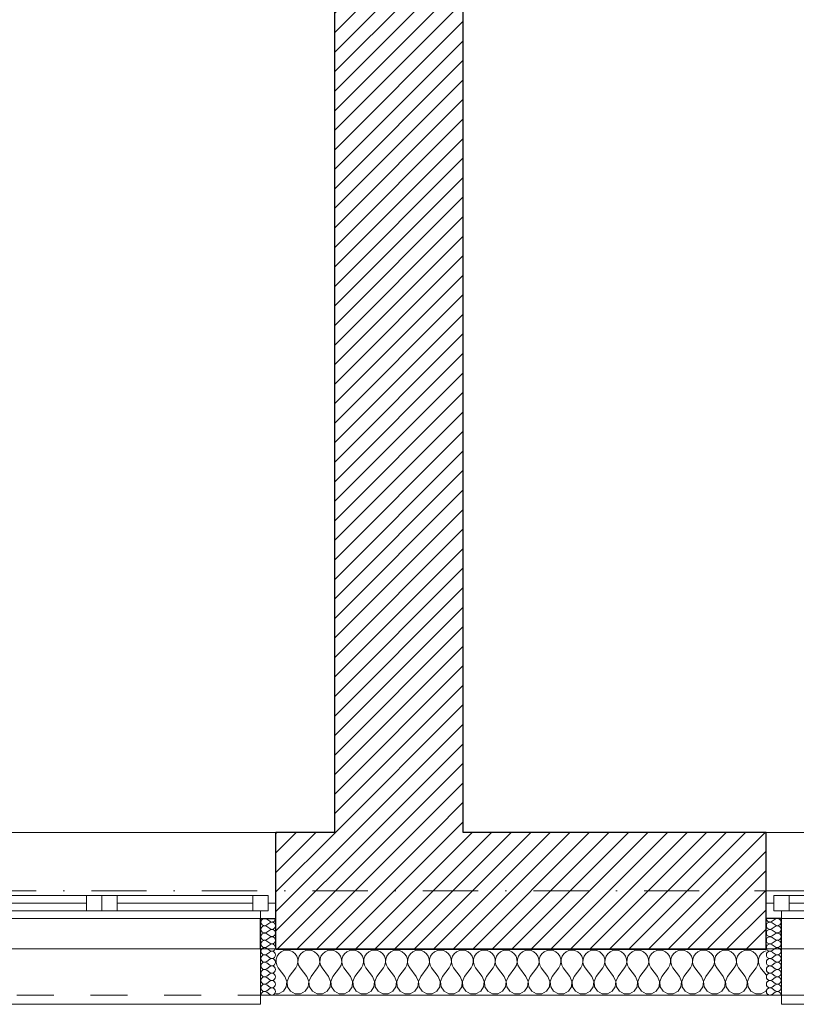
# Model space of a CAD drawing. Header units: millimetres. Extents: x 172139 to 266886, y 89525 to 138225.
# Tile 40 of 82: x 206844 to 209374, y 106825 to 110034. Entities that reach past the tile are written whole.
import ezdxf

# ---------------------------------------------------------------- set-up
doc = ezdxf.new("R2010")
doc.units = ezdxf.units.MM
doc.header["$MEASUREMENT"] = 0
doc.linetypes.add('Kropki i Kreski', pattern=[360, 180, -90, 0, -90])
doc.linetypes.add('Przerywana', pattern=[240, 120, -120])
for name, color, linetype in [('Konstrukcja - Siatki mod', 7, 'Continuous'), ('KR_INW', 7, 'Continuous'), ('NAPIS_SODON', 7, 'Continuous'), ('Okna ArchiCADa', 7, 'Continuous')]:
    doc.layers.add(name, color=color, linetype=linetype)
doc.layers.add('Konstrukcja - Siatki mod_Nr_pióra__48', color=7, linetype='Continuous', lineweight=15, true_color=0xa80f02)
doc.layers.add('KR_INW_Nr_pióra__102', color=7, linetype='Continuous', lineweight=5, true_color=0xcccccc)
for name, color, linetype, lineweight in [('KR_INW_Nr_pióra__101', 252, 'Continuous', 5), ('KR_INW_Nr_pióra__27', 7, 'Continuous', 25), ('KR_INW_Nr_pióra__47', 7, 'Continuous', 15), ('NAPIS_SODON_Nr_pióra__1', 7, 'Continuous', 13), ('Okna ArchiCADa_Nr_pióra__1', 7, 'Continuous', 13), ('Okna ArchiCADa_Nr_pióra__27', 7, 'Continuous', 25)]:
    doc.layers.add(name, color=color, linetype=linetype, lineweight=lineweight)
pattern_1 = [(45, (0, 0), (-31.819804, 31.819804), [])]

# ---------------------------------------------------------------- blocks, each defined once
blk = doc.blocks.new('Strop_1', base_point=(179225, 121523.3))
at = {"layer": 'NAPIS_SODON_Nr_pióra__1', "linetype": 'Continuous', "flags": 128}
blk.add_lwpolyline([(179225, 121523.3), (179225.9, 107003.8), (250898.3, 107008.3), (250897.4, 121527.8)], close=True, dxfattribs=at)
blk = doc.blocks.new('*X160')
at = {"layer": 'KR_INW_Nr_pióra__102', "linetype": 'Continuous'}
for p, q in [((207687.9, 106989.9), (207682.3, 106981.8)), ((207695.5, 106996.2), (207687.9, 106989.9)), ((207704.5, 107000.2), (207695.5, 106996.2)), ((207714.3, 107001.6), (207704.5, 107000.2)), ((207724, 107000.2), (207714.3, 107001.6)), ((207733.1, 106996.2), (207724, 107000.2)), ((207740.6, 106989.9), (207733.1, 106996.2)), ((207746.2, 106981.8), (207740.6, 106989.9)), ((207759.4, 106989.9), (207753.8, 106981.8)), ((207766.9, 106996.2), (207759.4, 106989.9)), ((207776, 107000.2), (207766.9, 106996.2)), ((207785.7, 107001.6), (207776, 107000.2)), ((207795.5, 107000.2), (207785.7, 107001.6)), ((207804.5, 106996.2), (207795.5, 107000.2)), ((207812.1, 106989.9), (207804.5, 106996.2)), ((207817.7, 106981.8), (207812.1, 106989.9)), ((207830.8, 106989.9), (207825.2, 106981.8)), ((207838.4, 106996.2), (207830.8, 106989.9)), ((207847.4, 107000.2), (207838.4, 106996.2)), ((207857.1, 107001.6), (207847.4, 107000.2)), ((207866.9, 107000.2), (207857.1, 107001.6)), ((207875.9, 106996.2), (207866.9, 107000.2)), ((207883.5, 106989.9), (207875.9, 106996.2)), ((207889.1, 106981.8), (207883.5, 106989.9)), ((207902.2, 106989.9), (207896.6, 106981.8)), ((207909.8, 106996.2), (207902.2, 106989.9)), ((207918.8, 107000.2), (207909.8, 106996.2)), ((207928.6, 107001.6), (207918.8, 107000.2)), ((207938.3, 107000.2), (207928.6, 107001.6)), ((207947.3, 106996.2), (207938.3, 107000.2)), ((207954.9, 106989.9), (207947.3, 106996.2)), ((207960.5, 106981.8), (207954.9, 106989.9)), ((207973.6, 106989.9), (207968.1, 106981.8)), ((207981.2, 106996.2), (207973.6, 106989.9)), ((207990.2, 107000.2), (207981.2, 106996.2)), ((208000, 107001.6), (207990.2, 107000.2)), ((208009.8, 107000.2), (208000, 107001.6)), ((208018.8, 106996.2), (208009.8, 107000.2)), ((208026.4, 106989.9), (208018.8, 106996.2)), ((208031.9, 106981.8), (208026.4, 106989.9)), ((208045.1, 106989.9), (208039.5, 106981.8)), ((208052.7, 106996.2), (208045.1, 106989.9)), ((208061.7, 107000.2), (208052.7, 106996.2)), ((208071.4, 107001.6), (208061.7, 107000.2)), ((208081.2, 107000.2), (208071.4, 107001.6)), ((208090.2, 106996.2), (208081.2, 107000.2)), ((208097.8, 106989.9), (208090.2, 106996.2)), ((208103.4, 106981.8), (208097.8, 106989.9)), ((208116.5, 106989.9), (208110.9, 106981.8)), ((208124.1, 106996.2), (208116.5, 106989.9)), ((208133.1, 107000.2), (208124.1, 106996.2)), ((208142.9, 107001.6), (208133.1, 107000.2)), ((208152.6, 107000.2), (208142.9, 107001.6)), ((208161.6, 106996.2), (208152.6, 107000.2)), ((208169.2, 106989.9), (208161.6, 106996.2)), ((208174.8, 106981.8), (208169.2, 106989.9)), ((208187.9, 106989.9), (208182.3, 106981.8)), ((208195.5, 106996.2), (208187.9, 106989.9)), ((208204.5, 107000.2), (208195.5, 106996.2)), ((208214.3, 107001.6), (208204.5, 107000.2)), ((208224, 107000.2), (208214.3, 107001.6)), ((208233.1, 106996.2), (208224, 107000.2)), ((208240.6, 106989.9), (208233.1, 106996.2)), ((208246.2, 106981.8), (208240.6, 106989.9)), ((208259.4, 106989.9), (208253.8, 106981.8)), ((208266.9, 106996.2), (208259.4, 106989.9)), ((208276, 107000.2), (208266.9, 106996.2)), ((208285.7, 107001.6), (208276, 107000.2)), ((208295.5, 107000.2), (208285.7, 107001.6)), ((208304.5, 106996.2), (208295.5, 107000.2)), ((208312.1, 106989.9), (208304.5, 106996.2)), ((208317.7, 106981.8), (208312.1, 106989.9)), ((208330.8, 106989.9), (208325.2, 106981.8)), ((208338.4, 106996.2), (208330.8, 106989.9)), ((208347.4, 107000.2), (208338.4, 106996.2)), ((208357.1, 107001.6), (208347.4, 107000.2)), ((208366.9, 107000.2), (208357.1, 107001.6)), ((208375.9, 106996.2), (208366.9, 107000.2)), ((208383.5, 106989.9), (208375.9, 106996.2)), ((208389.1, 106981.8), (208383.5, 106989.9)), ((208402.2, 106989.9), (208396.6, 106981.8)), ((208409.8, 106996.2), (208402.2, 106989.9)), ((208418.8, 107000.2), (208409.8, 106996.2)), ((208428.6, 107001.6), (208418.8, 107000.2)), ((208438.3, 107000.2), (208428.6, 107001.6)), ((208447.3, 106996.2), (208438.3, 107000.2)), ((208454.9, 106989.9), (208447.3, 106996.2)), ((208460.5, 106981.8), (208454.9, 106989.9)), ((208473.6, 106989.9), (208468.1, 106981.8)), ((208481.2, 106996.2), (208473.6, 106989.9)), ((208490.2, 107000.2), (208481.2, 106996.2)), ((208500, 107001.6), (208490.2, 107000.2)), ((208509.8, 107000.2), (208500, 107001.6)), ((208518.8, 106996.2), (208509.8, 107000.2)), ((208526.4, 106989.9), (208518.8, 106996.2)), ((208531.9, 106981.8), (208526.4, 106989.9)), ((208545.1, 106989.9), (208539.5, 106981.8)), ((208552.7, 106996.2), (208545.1, 106989.9)), ((208561.7, 107000.2), (208552.7, 106996.2)), ((208571.4, 107001.6), (208561.7, 107000.2)), ((208581.2, 107000.2), (208571.4, 107001.6)), ((208590.2, 106996.2), (208581.2, 107000.2)), ((208597.8, 106989.9), (208590.2, 106996.2)), ((208603.4, 106981.8), (208597.8, 106989.9)), ((208616.5, 106989.9), (208610.9, 106981.8)), ((208624.1, 106996.2), (208616.5, 106989.9)), ((208633.1, 107000.2), (208624.1, 106996.2)), ((208642.9, 107001.6), (208633.1, 107000.2)), ((208652.6, 107000.2), (208642.9, 107001.6)), ((208661.6, 106996.2), (208652.6, 107000.2)), ((208669.2, 106989.9), (208661.6, 106996.2)), ((208674.8, 106981.8), (208669.2, 106989.9)), ((208687.9, 106989.9), (208682.3, 106981.8)), ((208695.5, 106996.2), (208687.9, 106989.9)), ((208704.5, 107000.2), (208695.5, 106996.2)), ((208714.3, 107001.6), (208704.5, 107000.2)), ((208724, 107000.2), (208714.3, 107001.6)), ((208733.1, 106996.2), (208724, 107000.2)), ((208740.6, 106989.9), (208733.1, 106996.2)), ((208746.2, 106981.8), (208740.6, 106989.9)), ((208759.4, 106989.9), (208753.8, 106981.8)), ((208766.9, 106996.2), (208759.4, 106989.9)), ((208776, 107000.2), (208766.9, 106996.2)), ((208785.7, 107001.6), (208776, 107000.2)), ((208795.5, 107000.2), (208785.7, 107001.6)), ((208804.5, 106996.2), (208795.5, 107000.2)), ((208812.1, 106989.9), (208804.5, 106996.2)), ((208817.7, 106981.8), (208812.1, 106989.9)), ((208830.8, 106989.9), (208825.2, 106981.8)), ((208838.4, 106996.2), (208830.8, 106989.9)), ((208847.4, 107000.2), (208838.4, 106996.2)), ((208857.1, 107001.6), (208847.4, 107000.2)), ((208866.9, 107000.2), (208857.1, 107001.6)), ((208875.9, 106996.2), (208866.9, 107000.2)), ((208883.5, 106989.9), (208875.9, 106996.2)), ((208889.1, 106981.8), (208883.5, 106989.9)), ((208902.2, 106989.9), (208896.6, 106981.8)), ((208909.8, 106996.2), (208902.2, 106989.9)), ((208918.8, 107000.2), (208909.8, 106996.2)), ((208928.6, 107001.6), (208918.8, 107000.2)), ((208938.3, 107000.2), (208928.6, 107001.6)), ((208947.3, 106996.2), (208938.3, 107000.2)), ((208954.9, 106989.9), (208947.3, 106996.2)), ((208960.5, 106981.8), (208954.9, 106989.9)), ((208973.6, 106989.9), (208968.1, 106981.8)), ((208981.2, 106996.2), (208973.6, 106989.9)), ((208990.2, 107000.2), (208981.2, 106996.2)), ((209000, 107001.6), (208990.2, 107000.2)), ((209009.8, 107000.2), (209000, 107001.6)), ((209018.8, 106996.2), (209009.8, 107000.2)), ((209026.4, 106989.9), (209018.8, 106996.2)), ((209031.9, 106981.8), (209026.4, 106989.9)), ((209045.1, 106989.9), (209039.5, 106981.8)), ((209052.7, 106996.2), (209045.1, 106989.9)), ((209061.7, 107000.2), (209052.7, 106996.2)), ((209071.4, 107001.6), (209061.7, 107000.2)), ((209081.2, 107000.2), (209071.4, 107001.6)), ((209090.2, 106996.2), (209081.2, 107000.2)), ((209097.8, 106989.9), (209090.2, 106996.2)), ((209103.4, 106981.8), (209097.8, 106989.9)), ((209116.5, 106989.9), (209110.9, 106981.8)), ((209124.1, 106996.2), (209116.5, 106989.9)), ((209133.1, 107000.2), (209124.1, 106996.2)), ((209142.9, 107001.6), (209133.1, 107000.2)), ((209152.6, 107000.2), (209142.9, 107001.6)), ((209161.6, 106996.2), (209152.6, 107000.2)), ((209169.2, 106989.9), (209161.6, 106996.2)), ((209174.8, 106981.8), (209169.2, 106989.9)), ((209187.9, 106989.9), (209182.3, 106981.8)), ((209195.5, 106996.2), (209187.9, 106989.9)), ((209204.5, 107000.2), (209195.5, 106996.2)), ((209214.3, 107001.6), (209204.5, 107000.2)), ((209224, 107000.2), (209214.3, 107001.6)), ((209233.1, 106996.2), (209224, 107000.2)), ((209240.6, 106989.9), (209233.1, 106996.2)), ((209246.2, 106981.8), (209240.6, 106989.9)), ((209259.4, 106989.9), (209253.8, 106981.8)), ((209266.9, 106996.2), (209259.4, 106989.9)), ((209275, 106999.8), (209266.9, 106996.2)), ((207678.4, 106962.6), (207678.3, 106965.5)), ((207678.3, 106962.1), (207678.4, 106962.6)), ((207679.2, 106972.5), (207678.7, 106962.6)), ((207678.7, 106962.6), (207680.9, 106953.1)), ((207682.3, 106981.8), (207679.2, 106972.5)), ((207749.4, 106972.5), (207746.2, 106981.8)), ((207747.6, 106953.1), (207749.9, 106962.6)), ((207749.9, 106962.6), (207749.4, 106972.5)), ((207750.6, 106972.5), (207750.1, 106962.6)), ((207750.1, 106962.6), (207752.4, 106953.1)), ((207753.8, 106981.8), (207750.6, 106972.5)), ((207820.8, 106972.5), (207817.7, 106981.8)), ((207819.1, 106953.1), (207821.3, 106962.6)), ((207821.3, 106962.6), (207820.8, 106972.5)), ((207822.1, 106972.5), (207821.6, 106962.6)), ((207821.6, 106962.6), (207823.8, 106953.1)), ((207825.2, 106981.8), (207822.1, 106972.5)), ((207892.2, 106972.5), (207889.1, 106981.8)), ((207890.5, 106953.1), (207892.7, 106962.6)), ((207892.7, 106962.6), (207892.2, 106972.5)), ((207893.5, 106972.5), (207893, 106962.6)), ((207893, 106962.6), (207895.2, 106953.1)), ((207896.6, 106981.8), (207893.5, 106972.5)), ((207963.7, 106972.5), (207960.5, 106981.8)), ((207961.9, 106953.1), (207964.1, 106962.6)), ((207964.1, 106962.6), (207963.7, 106972.5)), ((207964.9, 106972.5), (207964.4, 106962.6)), ((207964.4, 106962.6), (207966.7, 106953.1)), ((207968.1, 106981.8), (207964.9, 106972.5)), ((208035.1, 106972.5), (208031.9, 106981.8)), ((208033.3, 106953.1), (208035.6, 106962.6)), ((208035.6, 106962.6), (208035.1, 106972.5)), ((208036.3, 106972.5), (208035.9, 106962.6)), ((208035.9, 106962.6), (208038.1, 106953.1)), ((208039.5, 106981.8), (208036.3, 106972.5)), ((208106.5, 106972.5), (208103.4, 106981.8)), ((208104.8, 106953.1), (208107, 106962.6)), ((208107, 106962.6), (208106.5, 106972.5)), ((208107.8, 106972.5), (208107.3, 106962.6)), ((208107.3, 106962.6), (208109.5, 106953.1)), ((208110.9, 106981.8), (208107.8, 106972.5)), ((208177.9, 106972.5), (208174.8, 106981.8)), ((208176.2, 106953.1), (208178.4, 106962.6)), ((208178.4, 106962.6), (208177.9, 106972.5)), ((208179.2, 106972.5), (208178.7, 106962.6)), ((208178.7, 106962.6), (208180.9, 106953.1)), ((208182.3, 106981.8), (208179.2, 106972.5)), ((208249.4, 106972.5), (208246.2, 106981.8)), ((208247.6, 106953.1), (208249.9, 106962.6)), ((208249.9, 106962.6), (208249.4, 106972.5)), ((208250.6, 106972.5), (208250.1, 106962.6)), ((208250.1, 106962.6), (208252.4, 106953.1)), ((208253.8, 106981.8), (208250.6, 106972.5)), ((208320.8, 106972.5), (208317.7, 106981.8)), ((208319.1, 106953.1), (208321.3, 106962.6)), ((208321.3, 106962.6), (208320.8, 106972.5)), ((208322.1, 106972.5), (208321.6, 106962.6)), ((208321.6, 106962.6), (208323.8, 106953.1)), ((208325.2, 106981.8), (208322.1, 106972.5)), ((208392.2, 106972.5), (208389.1, 106981.8)), ((208390.5, 106953.1), (208392.7, 106962.6)), ((208392.7, 106962.6), (208392.2, 106972.5)), ((208393.5, 106972.5), (208393, 106962.6)), ((208393, 106962.6), (208395.2, 106953.1)), ((208396.6, 106981.8), (208393.5, 106972.5)), ((208463.7, 106972.5), (208460.5, 106981.8)), ((208461.9, 106953.1), (208464.1, 106962.6)), ((208464.1, 106962.6), (208463.7, 106972.5)), ((208464.9, 106972.5), (208464.4, 106962.6)), ((208464.4, 106962.6), (208466.7, 106953.1)), ((208468.1, 106981.8), (208464.9, 106972.5)), ((208535.1, 106972.5), (208531.9, 106981.8)), ((208533.3, 106953.1), (208535.6, 106962.6)), ((208535.6, 106962.6), (208535.1, 106972.5)), ((208536.3, 106972.5), (208535.9, 106962.6)), ((208535.9, 106962.6), (208538.1, 106953.1)), ((208539.5, 106981.8), (208536.3, 106972.5)), ((208606.5, 106972.5), (208603.4, 106981.8)), ((208604.8, 106953.1), (208607, 106962.6)), ((208607, 106962.6), (208606.5, 106972.5)), ((208607.8, 106972.5), (208607.3, 106962.6)), ((208607.3, 106962.6), (208609.5, 106953.1)), ((208610.9, 106981.8), (208607.8, 106972.5)), ((208677.9, 106972.5), (208674.8, 106981.8)), ((208676.2, 106953.1), (208678.4, 106962.6)), ((208678.4, 106962.6), (208677.9, 106972.5)), ((208679.2, 106972.5), (208678.7, 106962.6)), ((208678.7, 106962.6), (208680.9, 106953.1)), ((208682.3, 106981.8), (208679.2, 106972.5)), ((208749.4, 106972.5), (208746.2, 106981.8)), ((208747.6, 106953.1), (208749.9, 106962.6)), ((208749.9, 106962.6), (208749.4, 106972.5)), ((208750.6, 106972.5), (208750.1, 106962.6)), ((208750.1, 106962.6), (208752.4, 106953.1)), ((208753.8, 106981.8), (208750.6, 106972.5)), ((208820.8, 106972.5), (208817.7, 106981.8)), ((208819.1, 106953.1), (208821.3, 106962.6)), ((208821.3, 106962.6), (208820.8, 106972.5)), ((208822.1, 106972.5), (208821.6, 106962.6)), ((208821.6, 106962.6), (208823.8, 106953.1)), ((208825.2, 106981.8), (208822.1, 106972.5)), ((208892.2, 106972.5), (208889.1, 106981.8)), ((208890.5, 106953.1), (208892.7, 106962.6)), ((208892.7, 106962.6), (208892.2, 106972.5)), ((208893.5, 106972.5), (208893, 106962.6)), ((208893, 106962.6), (208895.2, 106953.1)), ((208896.6, 106981.8), (208893.5, 106972.5)), ((208963.7, 106972.5), (208960.5, 106981.8)), ((208961.9, 106953.1), (208964.1, 106962.6)), ((208964.1, 106962.6), (208963.7, 106972.5)), ((208964.9, 106972.5), (208964.4, 106962.6)), ((208964.4, 106962.6), (208966.7, 106953.1)), ((208968.1, 106981.8), (208964.9, 106972.5)), ((209035.1, 106972.5), (209031.9, 106981.8)), ((209033.3, 106953.1), (209035.6, 106962.6)), ((209035.6, 106962.6), (209035.1, 106972.5)), ((209036.3, 106972.5), (209035.9, 106962.6)), ((209035.9, 106962.6), (209038.1, 106953.1)), ((209039.5, 106981.8), (209036.3, 106972.5)), ((209106.5, 106972.5), (209103.4, 106981.8)), ((209104.8, 106953.1), (209107, 106962.6)), ((209107, 106962.6), (209106.5, 106972.5)), ((209107.8, 106972.5), (209107.3, 106962.6)), ((209107.3, 106962.6), (209109.5, 106953.1)), ((209110.9, 106981.8), (209107.8, 106972.5)), ((209177.9, 106972.5), (209174.8, 106981.8)), ((209176.2, 106953.1), (209178.4, 106962.6)), ((209178.4, 106962.6), (209177.9, 106972.5)), ((209179.2, 106972.5), (209178.7, 106962.6)), ((209178.7, 106962.6), (209180.9, 106953.1)), ((209182.3, 106981.8), (209179.2, 106972.5)), ((209249.4, 106972.5), (209246.2, 106981.8)), ((209247.6, 106953.1), (209249.9, 106962.6)), ((209249.9, 106962.6), (209249.4, 106972.5)), ((209250.6, 106972.5), (209250.1, 106962.6)), ((209250.1, 106962.6), (209252.4, 106953.1)), ((209253.8, 106981.8), (209250.6, 106972.5)), ((207680.9, 106953.1), (207685.7, 106944.4)), ((207707.1, 106915.9), (207685.7, 106944.4)), ((207721.4, 106915.9), (207742.9, 106944.4)), ((207742.9, 106944.4), (207747.6, 106953.1)), ((207752.4, 106953.1), (207757.1, 106944.4)), ((207778.6, 106915.9), (207757.1, 106944.4)), ((207792.9, 106915.9), (207814.3, 106944.4)), ((207814.3, 106944.4), (207819.1, 106953.1)), ((207823.8, 106953.1), (207828.6, 106944.4)), ((207850, 106915.9), (207828.6, 106944.4)), ((207864.3, 106915.9), (207885.7, 106944.4)), ((207885.7, 106944.4), (207890.5, 106953.1)), ((207895.2, 106953.1), (207900, 106944.4)), ((207921.4, 106915.9), (207900, 106944.4)), ((207935.7, 106915.9), (207957.1, 106944.4)), ((207957.1, 106944.4), (207961.9, 106953.1)), ((207966.7, 106953.1), (207971.4, 106944.4)), ((207992.9, 106915.9), (207971.4, 106944.4)), ((208007.1, 106915.9), (208028.6, 106944.4)), ((208028.6, 106944.4), (208033.3, 106953.1)), ((208038.1, 106953.1), (208042.9, 106944.4)), ((208064.3, 106915.9), (208042.9, 106944.4)), ((208078.6, 106915.9), (208100, 106944.4)), ((208100, 106944.4), (208104.8, 106953.1)), ((208109.5, 106953.1), (208114.3, 106944.4)), ((208135.7, 106915.9), (208114.3, 106944.4)), ((208150, 106915.9), (208171.4, 106944.4)), ((208171.4, 106944.4), (208176.2, 106953.1)), ((208180.9, 106953.1), (208185.7, 106944.4)), ((208207.1, 106915.9), (208185.7, 106944.4)), ((208221.4, 106915.9), (208242.9, 106944.4)), ((208242.9, 106944.4), (208247.6, 106953.1)), ((208252.4, 106953.1), (208257.1, 106944.4)), ((208278.6, 106915.9), (208257.1, 106944.4)), ((208292.9, 106915.9), (208314.3, 106944.4)), ((208314.3, 106944.4), (208319.1, 106953.1)), ((208323.8, 106953.1), (208328.6, 106944.4)), ((208350, 106915.9), (208328.6, 106944.4)), ((208364.3, 106915.9), (208385.7, 106944.4)), ((208385.7, 106944.4), (208390.5, 106953.1)), ((208395.2, 106953.1), (208400, 106944.4)), ((208421.4, 106915.9), (208400, 106944.4)), ((208435.7, 106915.9), (208457.1, 106944.4)), ((208457.1, 106944.4), (208461.9, 106953.1)), ((208466.7, 106953.1), (208471.4, 106944.4)), ((208492.9, 106915.9), (208471.4, 106944.4)), ((208507.1, 106915.9), (208528.6, 106944.4)), ((208528.6, 106944.4), (208533.3, 106953.1)), ((208538.1, 106953.1), (208542.9, 106944.4)), ((208564.3, 106915.9), (208542.9, 106944.4)), ((208578.6, 106915.9), (208600, 106944.4)), ((208600, 106944.4), (208604.8, 106953.1)), ((208609.5, 106953.1), (208614.3, 106944.4)), ((208635.7, 106915.9), (208614.3, 106944.4)), ((208650, 106915.9), (208671.4, 106944.4)), ((208671.4, 106944.4), (208676.2, 106953.1)), ((208680.9, 106953.1), (208685.7, 106944.4)), ((208707.1, 106915.9), (208685.7, 106944.4)), ((208721.4, 106915.9), (208742.9, 106944.4)), ((208742.9, 106944.4), (208747.6, 106953.1)), ((208752.4, 106953.1), (208757.1, 106944.4)), ((208778.6, 106915.9), (208757.1, 106944.4)), ((208792.9, 106915.9), (208814.3, 106944.4)), ((208814.3, 106944.4), (208819.1, 106953.1)), ((208823.8, 106953.1), (208828.6, 106944.4)), ((208850, 106915.9), (208828.6, 106944.4)), ((208864.3, 106915.9), (208885.7, 106944.4)), ((208885.7, 106944.4), (208890.5, 106953.1)), ((208895.2, 106953.1), (208900, 106944.4)), ((208921.4, 106915.9), (208900, 106944.4)), ((208935.7, 106915.9), (208957.1, 106944.4)), ((208957.1, 106944.4), (208961.9, 106953.1)), ((208966.7, 106953.1), (208971.4, 106944.4)), ((208992.9, 106915.9), (208971.4, 106944.4)), ((209007.1, 106915.9), (209028.6, 106944.4)), ((209028.6, 106944.4), (209033.3, 106953.1)), ((209038.1, 106953.1), (209042.9, 106944.4)), ((209064.3, 106915.9), (209042.9, 106944.4)), ((209078.6, 106915.9), (209100, 106944.4)), ((209100, 106944.4), (209104.8, 106953.1)), ((209109.5, 106953.1), (209114.3, 106944.4)), ((209135.7, 106915.9), (209114.3, 106944.4)), ((209150, 106915.9), (209171.4, 106944.4)), ((209171.4, 106944.4), (209176.2, 106953.1)), ((209180.9, 106953.1), (209185.7, 106944.4)), ((209207.1, 106915.9), (209185.7, 106944.4)), ((209221.4, 106915.9), (209242.9, 106944.4)), ((209242.9, 106944.4), (209247.6, 106953.1)), ((209252.4, 106953.1), (209257.1, 106944.4)), ((209275, 106920.7), (209257.1, 106944.4)), ((207713.9, 106899.8), (207707.1, 106915.9)), ((207712.2, 106882.5), (207713.9, 106899.8)), ((207721.4, 106915.9), (207714.7, 106899.8)), ((207714.7, 106899.8), (207716.3, 106882.5)), ((207785.3, 106899.8), (207778.6, 106915.9)), ((207783.7, 106882.5), (207785.3, 106899.8)), ((207792.9, 106915.9), (207786.1, 106899.8)), ((207786.1, 106899.8), (207787.8, 106882.5)), ((207856.7, 106899.8), (207850, 106915.9)), ((207855.1, 106882.5), (207856.7, 106899.8)), ((207864.3, 106915.9), (207857.6, 106899.8)), ((207857.6, 106899.8), (207859.2, 106882.5)), ((207928.2, 106899.8), (207921.4, 106915.9)), ((207926.5, 106882.5), (207928.2, 106899.8)), ((207935.7, 106915.9), (207929, 106899.8)), ((207929, 106899.8), (207930.6, 106882.5)), ((207999.6, 106899.8), (207992.9, 106915.9)), ((207997.9, 106882.5), (207999.6, 106899.8)), ((208007.1, 106915.9), (208000.4, 106899.8)), ((208000.4, 106899.8), (208002.1, 106882.5)), ((208071, 106899.8), (208064.3, 106915.9)), ((208069.4, 106882.5), (208071, 106899.8)), ((208078.6, 106915.9), (208071.8, 106899.8)), ((208071.8, 106899.8), (208073.5, 106882.5)), ((208142.4, 106899.8), (208135.7, 106915.9)), ((208140.8, 106882.5), (208142.4, 106899.8)), ((208150, 106915.9), (208143.3, 106899.8)), ((208143.3, 106899.8), (208144.9, 106882.5)), ((208213.9, 106899.8), (208207.1, 106915.9)), ((208212.2, 106882.5), (208213.9, 106899.8)), ((208221.4, 106915.9), (208214.7, 106899.8)), ((208214.7, 106899.8), (208216.3, 106882.5)), ((208285.3, 106899.8), (208278.6, 106915.9)), ((208283.7, 106882.5), (208285.3, 106899.8)), ((208292.9, 106915.9), (208286.1, 106899.8)), ((208286.1, 106899.8), (208287.8, 106882.5)), ((208356.7, 106899.8), (208350, 106915.9)), ((208355.1, 106882.5), (208356.7, 106899.8)), ((208364.3, 106915.9), (208357.6, 106899.8)), ((208357.6, 106899.8), (208359.2, 106882.5)), ((208428.2, 106899.8), (208421.4, 106915.9)), ((208426.5, 106882.5), (208428.2, 106899.8)), ((208435.7, 106915.9), (208429, 106899.8)), ((208429, 106899.8), (208430.6, 106882.5)), ((208499.6, 106899.8), (208492.9, 106915.9)), ((208497.9, 106882.5), (208499.6, 106899.8)), ((208507.1, 106915.9), (208500.4, 106899.8)), ((208500.4, 106899.8), (208502.1, 106882.5)), ((208571, 106899.8), (208564.3, 106915.9)), ((208569.4, 106882.5), (208571, 106899.8)), ((208578.6, 106915.9), (208571.8, 106899.8)), ((208571.8, 106899.8), (208573.5, 106882.5)), ((208642.4, 106899.8), (208635.7, 106915.9)), ((208640.8, 106882.5), (208642.4, 106899.8)), ((208650, 106915.9), (208643.3, 106899.8)), ((208643.3, 106899.8), (208644.9, 106882.5)), ((208713.9, 106899.8), (208707.1, 106915.9)), ((208712.2, 106882.5), (208713.9, 106899.8)), ((208721.4, 106915.9), (208714.7, 106899.8)), ((208714.7, 106899.8), (208716.3, 106882.5)), ((208785.3, 106899.8), (208778.6, 106915.9)), ((208783.7, 106882.5), (208785.3, 106899.8)), ((208792.9, 106915.9), (208786.1, 106899.8)), ((208786.1, 106899.8), (208787.8, 106882.5)), ((208856.7, 106899.8), (208850, 106915.9)), ((208855.1, 106882.5), (208856.7, 106899.8)), ((208864.3, 106915.9), (208857.6, 106899.8)), ((208857.6, 106899.8), (208859.2, 106882.5)), ((208928.2, 106899.8), (208921.4, 106915.9)), ((208926.5, 106882.5), (208928.2, 106899.8)), ((208935.7, 106915.9), (208929, 106899.8)), ((208929, 106899.8), (208930.6, 106882.5)), ((208999.6, 106899.8), (208992.9, 106915.9)), ((208997.9, 106882.5), (208999.6, 106899.8)), ((209007.1, 106915.9), (209000.4, 106899.8)), ((209000.4, 106899.8), (209002.1, 106882.5)), ((209071, 106899.8), (209064.3, 106915.9)), ((209069.4, 106882.5), (209071, 106899.8)), ((209078.6, 106915.9), (209071.8, 106899.8)), ((209071.8, 106899.8), (209073.5, 106882.5)), ((209142.4, 106899.8), (209135.7, 106915.9)), ((209140.8, 106882.5), (209142.4, 106899.8)), ((209150, 106915.9), (209143.3, 106899.8)), ((209143.3, 106899.8), (209144.9, 106882.5)), ((209213.9, 106899.8), (209207.1, 106915.9)), ((209212.2, 106882.5), (209213.9, 106899.8)), ((209221.4, 106915.9), (209214.7, 106899.8)), ((209214.7, 106899.8), (209216.3, 106882.5)), ((207678.3, 106859.8), (207687.3, 106859.8)), ((207687.3, 106859.8), (207702.6, 106868)), ((207702.6, 106868), (207712.2, 106882.5)), ((207716.3, 106882.5), (207726, 106868)), ((207726, 106868), (207741.3, 106859.8)), ((207741.3, 106859.8), (207758.7, 106859.8)), ((207758.7, 106859.8), (207774, 106868)), ((207774, 106868), (207783.7, 106882.5)), ((207787.8, 106882.5), (207797.4, 106868)), ((207797.4, 106868), (207812.7, 106859.8)), ((207812.7, 106859.8), (207830.1, 106859.8)), ((207830.1, 106859.8), (207845.5, 106868)), ((207845.5, 106868), (207855.1, 106882.5)), ((207859.2, 106882.5), (207868.8, 106868)), ((207868.8, 106868), (207884.2, 106859.8)), ((207884.2, 106859.8), (207901.6, 106859.8)), ((207901.6, 106859.8), (207916.9, 106868)), ((207916.9, 106868), (207926.5, 106882.5)), ((207930.6, 106882.5), (207940.3, 106868)), ((207940.3, 106868), (207955.6, 106859.8)), ((207955.6, 106859.8), (207973, 106859.8)), ((207973, 106859.8), (207988.3, 106868)), ((207988.3, 106868), (207997.9, 106882.5)), ((208002.1, 106882.5), (208011.7, 106868)), ((208011.7, 106868), (208027, 106859.8)), ((208027, 106859.8), (208044.4, 106859.8)), ((208044.4, 106859.8), (208059.7, 106868)), ((208059.7, 106868), (208069.4, 106882.5)), ((208073.5, 106882.5), (208083.1, 106868)), ((208083.1, 106868), (208098.4, 106859.8)), ((208098.4, 106859.8), (208115.8, 106859.8)), ((208115.8, 106859.8), (208131.2, 106868)), ((208131.2, 106868), (208140.8, 106882.5)), ((208144.9, 106882.5), (208154.5, 106868)), ((208154.5, 106868), (208169.9, 106859.8)), ((208169.9, 106859.8), (208187.3, 106859.8)), ((208187.3, 106859.8), (208202.6, 106868)), ((208202.6, 106868), (208212.2, 106882.5)), ((208216.3, 106882.5), (208226, 106868)), ((208226, 106868), (208241.3, 106859.8)), ((208241.3, 106859.8), (208258.7, 106859.8)), ((208258.7, 106859.8), (208274, 106868)), ((208274, 106868), (208283.7, 106882.5)), ((208287.8, 106882.5), (208297.4, 106868)), ((208297.4, 106868), (208312.7, 106859.8)), ((208312.7, 106859.8), (208330.1, 106859.8)), ((208330.1, 106859.8), (208345.5, 106868)), ((208345.5, 106868), (208355.1, 106882.5)), ((208359.2, 106882.5), (208368.8, 106868)), ((208368.8, 106868), (208384.2, 106859.8)), ((208384.2, 106859.8), (208401.6, 106859.8)), ((208401.6, 106859.8), (208416.9, 106868)), ((208416.9, 106868), (208426.5, 106882.5)), ((208430.6, 106882.5), (208440.3, 106868)), ((208440.3, 106868), (208455.6, 106859.8)), ((208455.6, 106859.8), (208473, 106859.8)), ((208473, 106859.8), (208488.3, 106868)), ((208488.3, 106868), (208497.9, 106882.5)), ((208502.1, 106882.5), (208511.7, 106868)), ((208511.7, 106868), (208527, 106859.8)), ((208527, 106859.8), (208544.4, 106859.8)), ((208544.4, 106859.8), (208559.7, 106868)), ((208559.7, 106868), (208569.4, 106882.5)), ((208573.5, 106882.5), (208583.1, 106868)), ((208583.1, 106868), (208598.4, 106859.8)), ((208598.4, 106859.8), (208615.8, 106859.8)), ((208615.8, 106859.8), (208631.2, 106868)), ((208631.2, 106868), (208640.8, 106882.5)), ((208644.9, 106882.5), (208654.5, 106868)), ((208654.5, 106868), (208669.9, 106859.8)), ((208669.9, 106859.8), (208687.3, 106859.8)), ((208687.3, 106859.8), (208702.6, 106868)), ((208702.6, 106868), (208712.2, 106882.5)), ((208716.3, 106882.5), (208726, 106868)), ((208726, 106868), (208741.3, 106859.8)), ((208741.3, 106859.8), (208758.7, 106859.8)), ((208758.7, 106859.8), (208774, 106868)), ((208774, 106868), (208783.7, 106882.5)), ((208787.8, 106882.5), (208797.4, 106868)), ((208797.4, 106868), (208812.7, 106859.8)), ((208812.7, 106859.8), (208830.1, 106859.8)), ((208830.1, 106859.8), (208845.5, 106868)), ((208845.5, 106868), (208855.1, 106882.5)), ((208859.2, 106882.5), (208868.8, 106868)), ((208868.8, 106868), (208884.2, 106859.8)), ((208884.2, 106859.8), (208901.6, 106859.8)), ((208901.6, 106859.8), (208916.9, 106868)), ((208916.9, 106868), (208926.5, 106882.5)), ((208930.6, 106882.5), (208940.3, 106868)), ((208940.3, 106868), (208955.6, 106859.8)), ((208955.6, 106859.8), (208973, 106859.8)), ((208973, 106859.8), (208988.3, 106868)), ((208988.3, 106868), (208997.9, 106882.5)), ((209002.1, 106882.5), (209011.7, 106868)), ((209011.7, 106868), (209027, 106859.8)), ((209027, 106859.8), (209044.4, 106859.8)), ((209044.4, 106859.8), (209059.7, 106868)), ((209059.7, 106868), (209069.4, 106882.5)), ((209073.5, 106882.5), (209083.1, 106868)), ((209083.1, 106868), (209098.4, 106859.8)), ((209098.4, 106859.8), (209115.8, 106859.8)), ((209115.8, 106859.8), (209131.2, 106868)), ((209131.2, 106868), (209140.8, 106882.5)), ((209144.9, 106882.5), (209154.5, 106868)), ((209154.5, 106868), (209169.9, 106859.8)), ((209169.9, 106859.8), (209187.3, 106859.8)), ((209187.3, 106859.8), (209202.6, 106868)), ((209202.6, 106868), (209212.2, 106882.5)), ((209216.3, 106882.5), (209226, 106868)), ((209226, 106868), (209241.3, 106859.8)), ((209241.3, 106859.8), (209258.7, 106859.8)), ((209258.7, 106859.8), (209274, 106868)), ((209274, 106868), (209275, 106869.4))]:
    blk.add_line(p, q, dxfattribs=at)
blk = doc.blocks.new('*X196')
at = {"layer": 'KR_INW_Nr_pióra__102', "linetype": 'Continuous'}
for p, q in [((207658.1, 107095.6), (207648.5, 107102.8)), ((207658.1, 107090.9), (207648.5, 107083.7)), ((207658.1, 107071.8), (207648.5, 107079)), ((207658.1, 107067), (207648.5, 107059.9)), ((207658.1, 107048), (207648.5, 107055.1)), ((207658.1, 107043.2), (207648.5, 107036.1)), ((207658.1, 107024.2), (207648.5, 107031.3)), ((207658.1, 107019.4), (207648.5, 107012.3)), ((207658.1, 107000.4), (207648.5, 107007.5)), ((207658.1, 106995.6), (207648.5, 106988.5)), ((207658.1, 106976.6), (207648.5, 106983.7)), ((207658.1, 106971.8), (207648.5, 106964.7)), ((207658.1, 106952.8), (207648.5, 106959.9)), ((207658.1, 106948), (207648.5, 106940.9)), ((207658.1, 106929), (207648.5, 106936.1)), ((207658.1, 106924.2), (207648.5, 106917)), ((207658.1, 106905.1), (207648.5, 106912.3)), ((207658.1, 106900.4), (207648.5, 106893.2)), ((207658.1, 106881.3), (207648.5, 106888.5)), ((207658.1, 106876.6), (207648.5, 106869.4)), ((207658.1, 106857.5), (207648.5, 106864.7))]:
    blk.add_line(p, q, dxfattribs=at)
for centre, start, end in [((207641.4, 107093.2), 53.1301, 180), ((207641.4, 107093.2), 180, 306.8699), ((207665.2, 107105.1), 233.1301, 0), ((207665.2, 107081.3), 233.1301, 126.8699), ((207641.4, 107069.4), 53.1301, 180), ((207641.4, 107069.4), 180, 306.8699), ((207641.4, 107045.6), 53.1301, 180), ((207665.2, 107057.5), 233.1301, 126.8699), ((207641.4, 107045.6), 180, 306.8699), ((207641.4, 107021.8), 53.1301, 180), ((207641.4, 107021.8), 180, 306.8699), ((207665.2, 107033.7), 233.1301, 126.8699), ((207665.2, 107009.9), 233.1301, 126.8699), ((207641.4, 106998), 53.1301, 180), ((207641.4, 106998), 180, 306.8699), ((207665.2, 106986.1), 233.1301, 126.8699), ((207641.4, 106974.2), 53.1301, 180), ((207641.4, 106974.2), 180, 306.8699), ((207641.4, 106950.4), 53.1301, 180), ((207665.2, 106962.3), 233.1301, 126.8699), ((207641.4, 106950.4), 180, 306.8699), ((207641.4, 106926.6), 53.1301, 180), ((207641.4, 106926.6), 180, 306.8699), ((207665.2, 106938.5), 233.1301, 126.8699), ((207665.2, 106914.7), 233.1301, 126.8699), ((207641.4, 106902.8), 53.1301, 180), ((207641.4, 106902.8), 180, 306.8699), ((207665.2, 106890.9), 233.1301, 126.8699), ((207641.4, 106879), 53.1301, 180), ((207641.4, 106879), 180, 306.8699), ((207641.4, 106855.1), 53.1301, 180), ((207665.2, 106867), 233.1301, 126.8699)]:
    blk.add_arc(centre, 11.9, start, end, dxfattribs=at)
blk = doc.blocks.new('*X197')
at = {"layer": 'KR_INW_Nr_pióra__102', "linetype": 'Continuous'}
for p, q in [((209295.2, 107095.6), (209304.7, 107102.8)), ((209295.2, 107090.9), (209304.7, 107083.7)), ((209295.2, 107071.8), (209304.7, 107079)), ((209295.2, 107067), (209304.7, 107059.9)), ((209295.2, 107048), (209304.7, 107055.1)), ((209295.2, 107043.2), (209304.7, 107036.1)), ((209295.2, 107024.2), (209304.7, 107031.3)), ((209295.2, 107019.4), (209304.7, 107012.3)), ((209295.2, 107000.4), (209304.7, 107007.5)), ((209295.2, 106995.6), (209304.7, 106988.5)), ((209295.2, 106976.6), (209304.7, 106983.7)), ((209295.2, 106971.8), (209304.7, 106964.7)), ((209295.2, 106952.8), (209304.7, 106959.9)), ((209295.2, 106948), (209304.7, 106940.9)), ((209295.2, 106929), (209304.7, 106936.1)), ((209295.2, 106924.2), (209304.7, 106917)), ((209295.2, 106905.1), (209304.7, 106912.3)), ((209295.2, 106900.4), (209304.7, 106893.2)), ((209295.2, 106881.3), (209304.7, 106888.5)), ((209295.2, 106876.6), (209304.7, 106869.4)), ((209295.2, 106857.5), (209304.7, 106864.7))]:
    blk.add_line(p, q, dxfattribs=at)
for centre, start, end in [((209288, 107105.1), 180, 306.8699), ((209288, 107081.3), 53.1301, 306.8699), ((209311.9, 107093.2), 0, 126.8699), ((209311.9, 107093.2), 233.1301, 0), ((209288, 107057.5), 53.1301, 306.8699), ((209311.9, 107069.4), 0, 126.8699), ((209311.9, 107069.4), 233.1301, 0), ((209311.9, 107045.6), 0, 126.8699), ((209288, 107033.7), 53.1301, 306.8699), ((209288, 107009.9), 53.1301, 306.8699), ((209311.9, 107045.6), 233.1301, 0), ((209311.9, 107021.8), 0, 126.8699), ((209311.9, 107021.8), 233.1301, 0), ((209288, 106986.1), 53.1301, 306.8699), ((209311.9, 106998), 0, 126.8699), ((209311.9, 106998), 233.1301, 0), ((209288, 106962.3), 53.1301, 306.8699), ((209311.9, 106974.2), 0, 126.8699), ((209311.9, 106974.2), 233.1301, 0), ((209311.9, 106950.4), 0, 126.8699), ((209288, 106938.5), 53.1301, 306.8699), ((209288, 106914.7), 53.1301, 306.8699), ((209311.9, 106950.4), 233.1301, 0), ((209311.9, 106926.6), 0, 126.8699), ((209311.9, 106926.6), 233.1301, 0), ((209288, 106890.9), 53.1301, 306.8699), ((209311.9, 106902.8), 0, 126.8699), ((209311.9, 106902.8), 233.1301, 0), ((209288, 106867), 53.1301, 306.8699), ((209311.9, 106879), 0, 126.8699), ((209311.9, 106879), 233.1301, 0), ((209311.9, 106855.1), 0, 126.8699)]:
    blk.add_arc(centre, 11.9, start, end, dxfattribs=at)
blk = doc.blocks.new('Okno dwuskrzydłowe 19_5')
at = {"layer": 'Okna ArchiCADa_Nr_pióra__1', "linetype": 'Continuous'}
for p, q in [((-566.8, 230), (566.8, 230)), ((-566.8, 0), (-541.8, 0)), ((-541.8, 25), (-491.8, 25)), ((-541.8, -25), (-541.8, 25)), ((-541.8, 0), (-541.8, -25)), ((-491.8, 25), (-50, 25)), ((-491.8, 25), (-491.8, -25)), ((-491.8, 25), (-50, 25)), ((-491.8, 0), (-50, 0)), ((-50, -25), (-50, 25)), ((-50, 25), (0, 25)), ((0, 25), (0, -25)), ((0, 25), (50, 25)), ((0, -25), (0, 25)), ((50, 25), (491.8, 25)), ((50, 25), (50, -25)), ((50, 25), (491.8, 25)), ((50, 0), (491.8, 0)), ((491.8, -25), (491.8, 25)), ((491.8, 25), (541.8, 25)), ((541.8, 25), (541.8, -25)), ((541.8, -25), (541.8, 0)), ((541.8, 0), (566.8, 0)), ((-541.8, -25), (-516.8, -25)), ((-491.8, -25), (-541.8, -25)), ((-516.8, -25), (-516.8, -50)), ((-50, -25), (-491.8, -25)), ((0, -25), (-50, -25)), ((50, -25), (0, -25)), ((491.8, -25), (50, -25)), ((541.8, -25), (491.8, -25)), ((516.8, -50), (516.8, -25)), ((516.8, -25), (541.8, -25)), ((-516.8, -50), (-566.8, -50)), ((0, -50), (-516.8, -50)), ((516.8, -50), (0, -50)), ((566.8, -50), (516.8, -50)), ((-516.8, -300), (-516.8, -330)), ((516.8, -330), (516.8, -300)), ((-516.8, -330), (516.8, -330))]:
    blk.add_line(p, q, dxfattribs=at)
at = {"layer": 'Okna ArchiCADa_Nr_pióra__1', "linetype": 'Przerywana'}
blk.add_line((-516.8, -300), (516.8, -300), dxfattribs=at)
at = {"layer": 'Okna ArchiCADa_Nr_pióra__27', "linetype": 'Continuous'}
for p, q in [((-566.8, -50), (-566.8, 0)), ((566.8, -50), (566.8, 0)), ((-516.8, -50), (-566.8, -50)), ((516.8, -50), (566.8, -50))]:
    blk.add_line(p, q, dxfattribs=at)
blk = doc.blocks.new('Ściana_3', base_point=(179075.1, 106855.1))
at = {"layer": 'KR_INW_Nr_pióra__101', "linetype": 'Continuous'}
h = blk.add_hatch(dxfattribs=at)
h.set_pattern_fill('Cegła_licówka', color=256, style=0, pattern_type=2)
h.set_pattern_definition(pattern_1)
h.paths.add_polyline_path([(207678.3, 107105.1), (207678.3, 107005.1), (209275, 107005.1), (209275, 107105.1), (209275, 107155.1), (209275, 107385.1), (207678.3, 107385.1), (207678.3, 107155.1)])
at = {"layer": 'KR_INW_Nr_pióra__27', "linetype": 'Continuous'}
for p, q in [((207678.3, 107155.1), (207678.3, 107385.1)), ((209275, 107155.1), (209275, 107385.1)), ((207678.3, 107105.1), (207678.3, 107155.1)), ((209275, 107105.1), (209275, 107155.1)), ((207628.3, 107005.1), (207628.3, 107105.1)), ((207628.3, 107105.1), (207678.3, 107105.1)), ((207678.3, 107005.1), (207678.3, 107105.1)), ((209275, 107005.1), (209275, 107105.1)), ((209325, 107105.1), (209275, 107105.1)), ((209325, 107005.1), (209325, 107105.1)), ((207678.3, 107005.1), (209275, 107005.1))]:
    blk.add_line(p, q, dxfattribs=at)
at = {"layer": 'KR_INW_Nr_pióra__27', "linetype": 'Continuous', "flags": 128}
for points in [[(207868.7, 107385.1), (207678.3, 107385.1)], [(209275, 107385.1), (208288.7, 107385.1)]]:
    blk.add_lwpolyline(points, dxfattribs=at)
at = {"layer": 'KR_INW_Nr_pióra__47', "linetype": 'Continuous'}
for p, q in [((207678.3, 107105.1), (207628.3, 107105.1)), ((207628.3, 107105.1), (207628.3, 106855.1)), ((209275, 107105.1), (209325, 107105.1)), ((209325, 107105.1), (209325, 106855.1)), ((207628.3, 106855.1), (207628.3, 107005.1)), ((209325, 106855.1), (209325, 107005.1)), ((207678.3, 106855.1), (207628.3, 106855.1)), ((209275, 106855.1), (209325, 106855.1))]:
    blk.add_line(p, q, dxfattribs=at)
at = {"layer": 'KR_INW_Nr_pióra__47', "linetype": 'Continuous', "flags": 128}
blk.add_lwpolyline([(207678.3, 106855.1), (209275, 106855.1)], dxfattribs=at)
at = {"layer": 'KR_INW'}
for name in ['*X196', '*X197', '*X160']:
    blk.add_blockref(name, (0, 0), dxfattribs=at)
at = {"layer": 'Okna ArchiCADa', "color": 21, "linetype": 'Continuous', "lineweight": 13, "true_color": 0xff9955, "zscale": 1000}
for p in [(207111.5, 107155.1), (209841.7, 107155.1)]:
    blk.add_blockref('Okno dwuskrzydłowe 19_5', p, dxfattribs=at)
blk = doc.blocks.new('Ściana_36', base_point=(207868.7, 111420.7))
at = {"layer": 'KR_INW_Nr_pióra__101', "linetype": 'Continuous'}
h = blk.add_hatch(dxfattribs=at)
h.set_pattern_fill('Cegła_licówka', color=256, style=0, pattern_type=2)
h.set_pattern_definition(pattern_1)
h.paths.add_polyline_path([(207868.7, 111420.7), (207868.7, 107385.1), (208288.7, 107385.1), (208288.7, 111420.7)])
at = {"layer": 'KR_INW_Nr_pióra__27', "linetype": 'Continuous', "flags": 128}
for points in [[(207868.7, 111420.7), (207868.7, 107385.1)], [(208288.7, 107385.1), (208288.7, 111057.5)]]:
    blk.add_lwpolyline(points, dxfattribs=at)
blk = doc.blocks.new('Standardowy znacznik siatki_10')
at = {"layer": 'Konstrukcja - Siatki mod_Nr_pióra__48', "linetype": 'Kropki i Kreski'}
blk.add_line((1000, 0), (72912, 0), dxfattribs=at)

msp = doc.modelspace()

# ---------------------------------------------------------------- block references
at = {"layer": 'Konstrukcja - Siatki mod', "color": 8, "linetype": 'Continuous', "lineweight": 13, "zscale": 1000}
msp.add_blockref('Standardowy znacznik siatki_10', (177989.3, 107195.1), dxfattribs=at)
at = {"layer": 'KR_INW'}
for name, p in [('Ściana_36', (207868.7, 111420.7)), ('Ściana_3', (179075.1, 106855.1))]:
    msp.add_blockref(name, p, dxfattribs=at)
at = {"layer": 'NAPIS_SODON', "linetype": 'Continuous'}
msp.add_blockref('Strop_1', (179225, 121523.3), dxfattribs=at)

doc.saveas('drawing.dxf')
